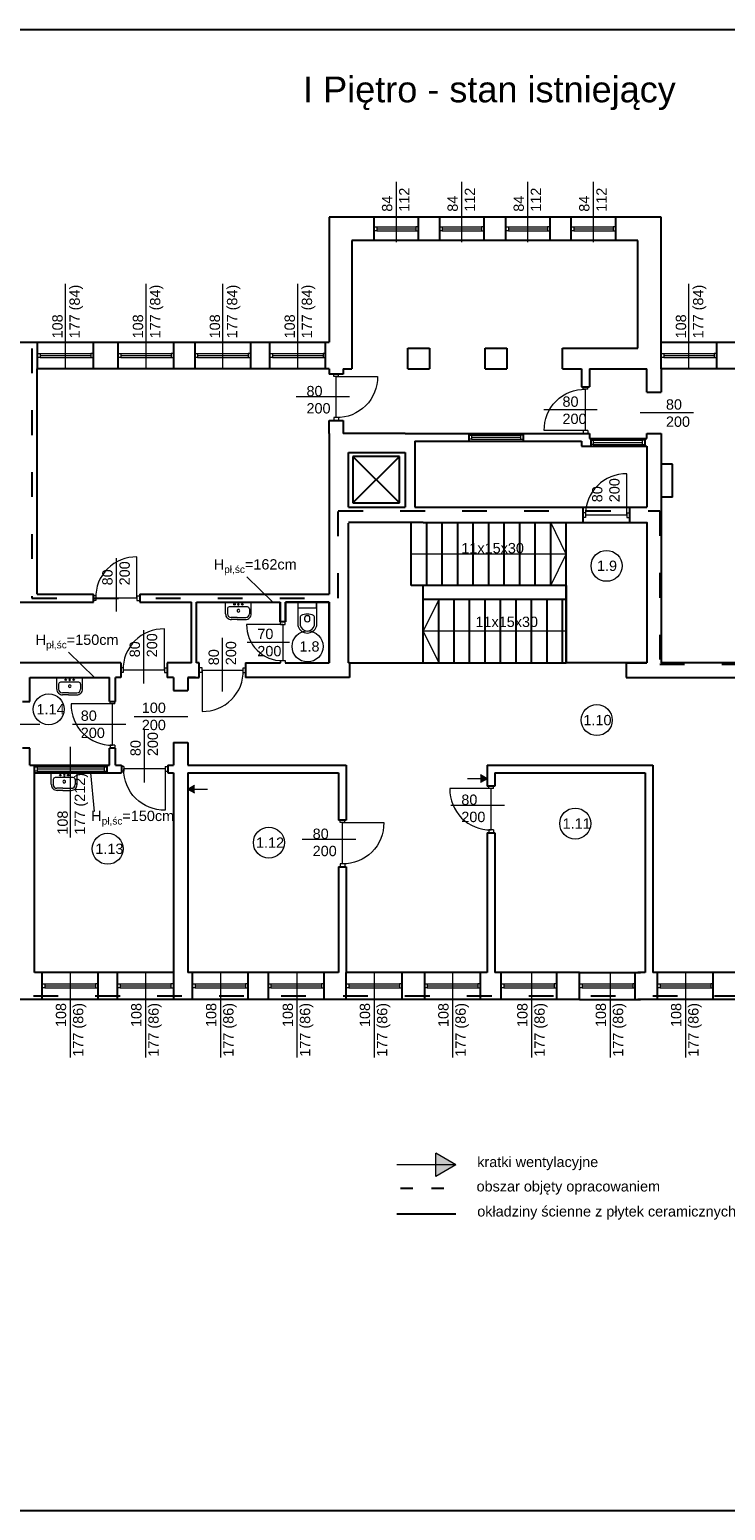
# Model space of a CAD drawing. Header units: millimetres. Extents: x 2341 to 31069, y -7915 to 10644.
# Tile 30 of 105: x 4436 to 5784, y 3967 to 6837. Entities that reach past the tile are written whole.
import ezdxf

# ---------------------------------------------------------------- set-up
doc = ezdxf.new("R2010")
doc.units = ezdxf.units.MM
doc.linetypes.add('ACAD_ISO03W100', pattern=[30, 12, -18])
for name, color, linetype, lineweight in [('B_Wyposażenie', 10, 'Continuous', 9), ('Okładziny', 132, 'Continuous', 25), ('opisy', 5, 'Continuous', 5), ('stolarka', 3, 'Continuous', 9), ('ściany nośne', 1, 'Continuous', 25)]:
    doc.layers.add(name, color=color, linetype=linetype, lineweight=lineweight)
doc.styles.get("Standard").update_dxf_attribs({"font": 'ARIAL.TTF'})

msp = doc.modelspace()

# ---------------------------------------------------------------- hatches: boundary and pattern name
at = {"layer": 'Okładziny', "transparency": 33554687}
h = msp.add_hatch(color=7, dxfattribs=at)
h.dxf.hatch_style = 1
h.paths.add_polyline_path([(4755.6, 5364.6), (4755.6, 5372.1), (4742.6, 5364.6)])
h.paths.add_polyline_path([(4755.6, 5357.1), (4755.6, 5364.6), (4742.6, 5364.6)])
h = msp.add_hatch(color=7, dxfattribs=at)
h.dxf.hatch_style = 1
h.paths.add_polyline_path([(5309.6, 5384.5), (5309.6, 5377), (5322.6, 5384.5)])
h.paths.add_polyline_path([(5309.6, 5392), (5309.6, 5384.5), (5322.6, 5384.5)])
h = msp.add_hatch(color=7, dxfattribs=at)
h.dxf.hatch_style = 1
h.paths.add_polyline_path([(5222.8, 4636.3), (5222.8, 4658.8), (5261.8, 4636.3)])
h.paths.add_polyline_path([(5222.8, 4613.8), (5222.8, 4636.3), (5261.8, 4636.3)])

# ---------------------------------------------------------------- linework, layer by layer
at = {"layer": 'B_Wyposażenie', "color": 7}
for p, q in [((4815.6, 5704.2), (4815.6, 5727)), ((4815.6, 5727), (4865.6, 5727)), ((4819.3, 5713.9), (4819.3, 5704.2)), ((4858.2, 5717.7), (4823, 5717.7)), ((4861.9, 5713.9), (4861.9, 5704.2)), ((4865.6, 5704.2), (4865.6, 5727)), ((4955.6, 5727), (4955.6, 5683)), ((4956.6, 5716.3), (4956.6, 5727)), ((4957.6, 5726), (4957.6, 5727)), ((4990.6, 5726), (4957.6, 5726)), ((4990.6, 5715.3), (4957.6, 5715.3)), ((4990.6, 5726), (4990.6, 5727)), ((4991.6, 5716.3), (4991.6, 5727)), ((4992.6, 5683), (4992.6, 5727)), ((4838.1, 5697), (4826.5, 5697)), ((4829, 5693), (4826.7, 5693)), ((4838.1, 5693), (4826.9, 5693)), ((4829, 5697), (4827.6, 5697)), ((4838.1, 5697), (4854.7, 5697)), ((4838.1, 5693), (4854.3, 5693)), ((4847.2, 5697), (4848.6, 5697)), ((4847.2, 5693), (4849.4, 5693)), ((4960.3, 5698.3), (4960.2, 5682.4)), ((4969.1, 5692.6), (4969.1, 5697.1)), ((4976.1, 5700.1), (4972.1, 5700.1)), ((4979.1, 5692.7), (4979.1, 5697.1)), ((4987.9, 5682.4), (4987.8, 5698.3)), ((4488.6, 5558.2), (4488.6, 5580.9)), ((4492.3, 5567.9), (4492.3, 5558.1)), ((4531.2, 5571.7), (4496, 5571.7)), ((4534.9, 5567.9), (4534.9, 5558.1)), ((4538.6, 5558.2), (4538.6, 5580.9)), ((4511.1, 5550.9), (4499.5, 5550.9)), ((4502, 5546.9), (4499.8, 5546.9)), ((4511.1, 5546.9), (4499.9, 5546.9)), ((4502, 5550.9), (4500.6, 5550.9)), ((4511.1, 5550.9), (4527.7, 5550.9)), ((4511.1, 5546.9), (4527.3, 5546.9)), ((4520.2, 5550.9), (4521.6, 5550.9)), ((4520.2, 5546.9), (4522.4, 5546.9)), ((4478.1, 5373.2), (4478.1, 5396)), ((4528.1, 5373.2), (4528.1, 5396)), ((4481.8, 5382.9), (4481.8, 5373.2)), ((4520.7, 5386.7), (4485.5, 5386.7)), ((4524.4, 5382.9), (4524.4, 5373.2)), ((4500.6, 5366), (4489, 5366)), ((4491.5, 5362), (4489.2, 5362)), ((4500.6, 5362), (4489.4, 5362)), ((4491.5, 5366), (4490.1, 5366)), ((4500.6, 5366), (4517.2, 5366)), ((4500.6, 5362), (4516.8, 5362)), ((4509.7, 5366), (4511.1, 5366)), ((4509.7, 5362), (4511.9, 5362))]:
    msp.add_line(p, q, dxfattribs=at)
for centre in [(4833, 5722.5), (4848.3, 5722.5), (4506, 5576.4), (4521.3, 5576.4), (4495.5, 5391.5), (4510.8, 5391.5)]:
    msp.add_circle(centre, 1.46, dxfattribs=at)
for centre, radius, start, end in [((4823, 5713.9), 3.75, 90.0113, 179.9887), ((4840.6, 5710.1), 2.56, 89.9963, 270.0037), ((4840.6, 5722.5), 1.46, 90, 270), ((4840.6, 5722.5), 1.46, 270, 90), ((4840.6, 5710.1), 2.56, 269.9963, 90.0037), ((4858.2, 5713.9), 3.75, 0.0113, 89.9887), ((4957.6, 5716.3), 1, 180, 270), ((4990.6, 5716.3), 1, 270, 0), ((4826.9, 5704.2), 11.2, 179.9972, 270.0028), ((4826.5, 5704.2), 7.2, 180.0036, 269.9964), ((4854.3, 5704.2), 11.2, 269.9972, 0.0028), ((4854.7, 5704.2), 7.2, 270.0036, 359.9964), ((4965.6, 5683), 10, 180, 199.2695), ((4963.3, 5698.3), 3, 116.0604, 179.6098), ((4974.1, 5676.2), 27.5, 63.9396, 116.0604), ((4972.1, 5697.1), 3, 90, 180), ((4972.1, 5692.6), 3, 180, 228.9523), ((4974.1, 5694.2), 5.53, 224.4777, 318.1602), ((4976.1, 5697.1), 3, 0, 90), ((4976.1, 5692.7), 3, 314.3192, 0), ((4984.8, 5698.3), 3, 0.3902, 63.9396), ((4982.6, 5683), 10, 340.7305, 0), ((4974.1, 5686), 19, 199.2695, 340.7305), ((4974.1, 5685), 14.1, 190.9111, 349.0889), ((4496, 5567.9), 3.75, 90.0113, 179.9887), ((4513.7, 5576.4), 1.46, 90, 270), ((4513.7, 5576.4), 1.46, 270, 90), ((4531.2, 5567.9), 3.75, 0.0113, 89.9887), ((4499.9, 5558.2), 11.2, 179.9972, 270.0028), ((4499.5, 5558.1), 7.2, 180.0036, 269.9964), ((4513.7, 5564), 2.56, 89.9963, 270.0037), ((4513.7, 5564), 2.56, 269.9963, 90.0037), ((4527.3, 5558.2), 11.2, 269.9972, 0.0028), ((4527.7, 5558.1), 7.2, 270.0036, 359.9964), ((4489.4, 5373.2), 11.2, 179.9972, 270.0028), ((4485.5, 5382.9), 3.75, 90.0113, 179.9887), ((4489, 5373.2), 7.2, 180.0036, 269.9964), ((4503.2, 5379.1), 2.56, 89.9963, 270.0037), ((4503.2, 5391.5), 1.46, 90, 270), ((4503.2, 5391.5), 1.46, 270, 90), ((4503.2, 5379.1), 2.56, 269.9963, 90.0037), ((4516.8, 5373.2), 11.2, 269.9972, 0.0028), ((4517.2, 5373.2), 7.2, 270.0036, 359.9964), ((4520.7, 5382.9), 3.75, 0.0113, 89.9887)]:
    msp.add_arc(centre, radius, start, end, dxfattribs=at)
at = {"layer": 'Okładziny'}
for p, q in [((4759.6, 5609), (4759.6, 5727)), ((4759.6, 5727), (4921.6, 5727)), ((4921.6, 5727), (4921.6, 5689)), ((5016.6, 5727), (4931.6, 5726.9)), ((4931.6, 5726.9), (4931.6, 5689)), ((5016.6, 5609), (5016.6, 5727)), ((4764.6, 5609), (4759.6, 5609)), ((4854.6, 5609), (4922.1, 5609)), ((4931.1, 5609), (5016.6, 5609)), ((4436.6, 5580.9), (4590.6, 5580.9)), ((4445.6, 5396), (4560.6, 5396)), ((5147.8, 4541), (5261.8, 4541))]:
    msp.add_line(p, q, dxfattribs=at)
at = {"layer": 'opisy', "color": 7}
for p, q in [((5146.6, 6424.5), (5146.6, 6541.2)), ((5273.6, 6424.5), (5273.6, 6541.2)), ((5401.6, 6424.5), (5401.6, 6541.2)), ((5528.6, 6424.5), (5528.6, 6541.2)), ((4505.6, 6179), (4505.6, 6343.5)), ((4661.6, 6179), (4661.6, 6343.5)), ((4810.6, 6179), (4810.6, 6343.5)), ((4955.6, 6179), (4955.6, 6343.5)), ((5713.6, 6179), (5713.6, 6343.5)), ((5056.1, 6124.5), (4952.4, 6124.5)), ((5535.8, 6099.5), (5432.1, 6099.5)), ((5722.6, 6094), (5618.9, 6094)), ((5475.6, 5820), (5445.6, 5881)), ((4604.1, 5708.5), (4604.1, 5812.2)), ((5475.6, 5820), (5175.6, 5820)), ((5445.6, 5759), (5475.6, 5820)), ((4856.7, 5776.1), (4907.1, 5727)), ((5228.6, 5732), (5198.6, 5670.5)), ((4657.1, 5568.9), (4657.1, 5672.6)), ((4810.1, 5553.7), (4810.1, 5657.4)), ((5475.6, 5670.5), (5198.6, 5670.5)), ((5198.6, 5670.5), (5228.6, 5609)), ((4511.6, 5630.1), (4562, 5580.9)), ((4939.5, 5648.5), (4857.5, 5648.5)), ((4455.6, 5489.5), (4351.9, 5489.5)), ((4622.6, 5489.5), (4518.9, 5489.5)), ((4638.9, 5505.3), (4742.6, 5505.3)), ((4658.6, 5377.5), (4658.6, 5481.2)), ((4515.6, 5270.6), (4515.6, 5446.3)), ((4554.3, 5396), (4560.9, 5321.1)), ((4742.6, 5364.6), (4755.6, 5372.1)), ((5309.6, 5384.5), (5284.6, 5384.5)), ((5322.6, 5384.5), (5309.6, 5392)), ((5322.6, 5384.5), (5309.6, 5377)), ((5322.6, 5384.5), (5309.6, 5384.5)), ((4742.6, 5364.6), (4755.6, 5357.1)), ((4742.6, 5364.6), (4755.6, 5364.6)), ((4755.6, 5364.6), (4780.6, 5364.6)), ((5356.1, 5332.5), (5252.4, 5332.5)), ((5068.1, 5266.5), (4964.4, 5266.5)), ((4514.6, 5009), (4514.6, 4844.4)), ((4660.6, 5009), (4660.6, 4844.4)), ((4805.6, 5009), (4805.6, 4844.4)), ((4954.1, 5009), (4954.1, 4844.4)), ((5103.6, 5009), (5103.6, 4844.4)), ((5255.6, 5009), (5255.6, 4844.4)), ((5408.6, 5009), (5408.6, 4844.4)), ((5560.6, 5009), (5560.6, 4844.4)), ((5706.6, 5009), (5706.6, 4844.4)), ((5261.8, 4636.3), (5222.8, 4658.8)), ((5222.8, 4613.8), (5222.8, 4658.8)), ((5222.8, 4636.3), (5147.8, 4636.3)), ((5261.8, 4636.3), (5222.8, 4613.8)), ((5261.8, 4636.3), (5222.8, 4636.3))]:
    msp.add_line(p, q, dxfattribs=at)
at = {"layer": 'opisy', "color": 251}
for centre in [(5553.8, 5797.2), (4974.6, 5641), (4473.1, 5519.1), (5535, 5498.2), (5493.2, 5297.7), (4899.6, 5260.7), (4587.3, 5248.8)]:
    msp.add_circle(centre, 30, dxfattribs=at)
at = {"layer": 'stolarka', "color": 7}
for p, q in [((5103.6, 6454.5), (5108.6, 6454.5)), ((5108.6, 6446.5), (5103.6, 6446.5)), ((5108.6, 6454.5), (5108.6, 6446.5)), ((5108.6, 6454.5), (5184.6, 6454.5)), ((5108.6, 6450.5), (5184.6, 6450.5)), ((5108.6, 6446.5), (5184.6, 6446.5)), ((5189.6, 6454.5), (5184.6, 6454.5)), ((5184.6, 6454.5), (5184.6, 6446.5)), ((5184.6, 6446.5), (5189.6, 6446.5)), ((5230.6, 6454.5), (5235.6, 6454.5)), ((5235.6, 6446.5), (5230.6, 6446.5)), ((5235.6, 6454.5), (5235.6, 6446.5)), ((5235.6, 6454.5), (5311.6, 6454.5)), ((5235.6, 6450.5), (5311.6, 6450.5)), ((5235.6, 6446.5), (5311.6, 6446.5)), ((5316.6, 6454.5), (5311.6, 6454.5)), ((5311.6, 6454.5), (5311.6, 6446.5)), ((5311.6, 6446.5), (5316.6, 6446.5)), ((5358.6, 6454.5), (5363.6, 6454.5)), ((5363.6, 6446.5), (5358.6, 6446.5)), ((5363.6, 6454.5), (5363.6, 6446.5)), ((5363.6, 6454.5), (5439.6, 6454.5)), ((5363.6, 6450.5), (5439.6, 6450.5)), ((5363.6, 6446.5), (5439.6, 6446.5)), ((5444.6, 6454.5), (5439.6, 6454.5)), ((5439.6, 6454.5), (5439.6, 6446.5)), ((5439.6, 6446.5), (5444.6, 6446.5)), ((5485.6, 6454.5), (5490.6, 6454.5)), ((5490.6, 6446.5), (5485.6, 6446.5)), ((5490.6, 6454.5), (5490.6, 6446.5)), ((5490.6, 6454.5), (5566.6, 6454.5)), ((5490.6, 6450.5), (5566.6, 6450.5)), ((5490.6, 6446.5), (5566.6, 6446.5)), ((5571.6, 6454.5), (5566.6, 6454.5)), ((5566.6, 6454.5), (5566.6, 6446.5)), ((5566.6, 6446.5), (5571.6, 6446.5)), ((4451.6, 6209), (4456.6, 6209)), ((4456.6, 6201), (4451.6, 6201)), ((4456.6, 6209), (4456.6, 6201)), ((4456.6, 6209), (4554.6, 6209)), ((4456.6, 6205), (4554.6, 6205)), ((4456.6, 6201), (4554.6, 6201)), ((4559.6, 6209), (4554.6, 6209)), ((4554.6, 6209), (4554.6, 6201)), ((4554.6, 6201), (4559.6, 6201)), ((4607.6, 6209), (4612.6, 6209)), ((4612.6, 6201), (4607.6, 6201)), ((4612.6, 6209), (4612.6, 6201)), ((4612.6, 6209), (4710.6, 6209)), ((4612.6, 6205), (4710.6, 6205)), ((4612.6, 6201), (4710.6, 6201)), ((4715.6, 6209), (4710.6, 6209)), ((4710.6, 6209), (4710.6, 6201)), ((4710.6, 6201), (4715.6, 6201)), ((4756.6, 6209), (4761.6, 6209)), ((4761.6, 6201), (4756.6, 6201)), ((4761.6, 6209), (4761.6, 6201)), ((4761.6, 6209), (4859.6, 6209)), ((4761.6, 6205), (4859.6, 6205)), ((4761.6, 6201), (4859.6, 6201)), ((4864.6, 6209), (4859.6, 6209)), ((4859.6, 6209), (4859.6, 6201)), ((4859.6, 6201), (4864.6, 6201)), ((4901.6, 6209), (4906.6, 6209)), ((4906.6, 6201), (4901.6, 6201)), ((4906.6, 6209), (4906.6, 6201)), ((4906.6, 6209), (5004.6, 6209)), ((4906.6, 6205), (5004.6, 6205)), ((4906.6, 6201), (5004.6, 6201)), ((5009.6, 6209), (5004.6, 6209)), ((5004.6, 6209), (5004.6, 6201)), ((5004.6, 6201), (5009.6, 6201)), ((5659.6, 6209), (5664.6, 6209)), ((5664.6, 6201), (5659.6, 6201)), ((5664.6, 6209), (5664.6, 6201)), ((5664.6, 6209), (5762.6, 6209)), ((5664.6, 6205), (5762.6, 6205)), ((5664.6, 6201), (5762.6, 6201)), ((5767.6, 6209), (5762.6, 6209)), ((5762.6, 6209), (5762.6, 6201)), ((5762.6, 6201), (5767.6, 6201)), ((5025.6, 6164.5), (5025.6, 6169)), ((5034.6, 6164.5), (5025.6, 6164.5)), ((5030.1, 6084.5), (5030.1, 6164.5)), ((5030.1, 6164.5), (5110.1, 6164.5)), ((5034.6, 6164.5), (5034.6, 6169)), ((5508.6, 6139.5), (5508.6, 6144)), ((5517.6, 6139.5), (5517.6, 6144)), ((5517.6, 6139.5), (5508.6, 6139.5)), ((5513.1, 6059.5), (5513.1, 6139.5)), ((5025.6, 6084.5), (5025.6, 6079)), ((5034.6, 6084.5), (5025.6, 6084.5)), ((5034.6, 6084.5), (5034.6, 6079)), ((5513.1, 6059.5), (5433.1, 6059.5)), ((5508.6, 6059.5), (5508.6, 6054)), ((5517.6, 6059.5), (5508.6, 6059.5)), ((5517.6, 6059.5), (5517.6, 6054)), ((5287.1, 6050.5), (5292.1, 6050.5)), ((5292.1, 6042.5), (5287.1, 6042.5)), ((5292.1, 6050.5), (5292.1, 6042.5)), ((5292.1, 6050.5), (5387.1, 6050.5)), ((5292.1, 6046.5), (5387.1, 6046.5)), ((5292.1, 6042.5), (5387.1, 6042.5)), ((5392.1, 6050.5), (5387.1, 6050.5)), ((5387.1, 6050.5), (5387.1, 6042.5)), ((5387.1, 6042.5), (5392.1, 6042.5)), ((5523.1, 6040.5), (5528.1, 6040.5)), ((5528.1, 6032.5), (5523.1, 6032.5)), ((5528.1, 6040.5), (5528.1, 6032.5)), ((5528.1, 6040.5), (5623.1, 6040.5)), ((5528.1, 6036.5), (5623.1, 6036.5)), ((5528.1, 6032.5), (5623.1, 6032.5)), ((5628.1, 6040.5), (5623.1, 6040.5)), ((5623.1, 6040.5), (5623.1, 6032.5)), ((5623.1, 6032.5), (5628.1, 6032.5)), ((5593.1, 5895.5), (5593.1, 5975.5)), ((5513.1, 5900), (5508.6, 5900)), ((5513.1, 5891), (5508.6, 5891)), ((5513.1, 5900), (5513.1, 5891)), ((5593.1, 5895.5), (5513.1, 5895.5)), ((5593.1, 5900), (5593.1, 5891)), ((5593.1, 5900), (5598.6, 5900)), ((5593.1, 5891), (5598.6, 5891)), ((4644.1, 5734.5), (4644.1, 5814.5)), ((4564.1, 5739), (4559.6, 5739)), ((4564.1, 5730), (4559.6, 5730)), ((4564.1, 5739), (4564.1, 5730)), ((4644.1, 5734.5), (4564.1, 5734.5)), ((4644.1, 5739), (4644.1, 5730)), ((4644.1, 5739), (4649.6, 5739)), ((4644.1, 5730), (4649.6, 5730)), ((4926.6, 5683.5), (4856.6, 5683.5)), ((4922.1, 5683.5), (4922.1, 5689)), ((4922.1, 5683.5), (4931.1, 5683.5)), ((4926.6, 5683.5), (4926.6, 5613.5)), ((4931.1, 5683.5), (4931.1, 5689)), ((4697.1, 5594.9), (4697.1, 5674.9)), ((4617.1, 5599.4), (4612.6, 5599.4)), ((4617.1, 5599.4), (4617.1, 5590.4)), ((4697.1, 5599.4), (4697.1, 5590.4)), ((4697.1, 5599.4), (4702.6, 5599.4)), ((4770.1, 5599.6), (4764.6, 5599.6)), ((4770.1, 5590.6), (4770.1, 5599.6)), ((4850.1, 5599.6), (4854.6, 5599.6)), ((4850.1, 5590.6), (4850.1, 5599.6)), ((4922.1, 5613.5), (4922.1, 5609)), ((4922.1, 5613.5), (4931.1, 5613.5)), ((4931.1, 5613.5), (4931.1, 5609)), ((4617.1, 5590.4), (4612.6, 5590.4)), ((4697.1, 5594.9), (4617.1, 5594.9)), ((4697.1, 5590.4), (4702.6, 5590.4)), ((4770.1, 5590.6), (4764.6, 5590.6)), ((4770.1, 5595.1), (4850.1, 5595.1)), ((4770.1, 5595.1), (4770.1, 5515.1)), ((4850.1, 5590.6), (4854.6, 5590.6)), ((4596.6, 5529.5), (4516.6, 5529.5)), ((4592.1, 5529.5), (4592.1, 5534)), ((4601.1, 5529.5), (4592.1, 5529.5)), ((4596.6, 5449.5), (4596.6, 5529.5)), ((4601.1, 5529.5), (4601.1, 5534)), ((4592.1, 5449.5), (4592.1, 5444)), ((4601.1, 5449.5), (4592.1, 5449.5)), ((4601.1, 5449.5), (4601.1, 5444)), ((4445.6, 5407.5), (4450.6, 5407.5)), ((4450.6, 5399.5), (4445.6, 5399.5)), ((4450.6, 5407.5), (4450.6, 5399.5)), ((4450.6, 5407.5), (4585.6, 5407.5)), ((4450.6, 5403.5), (4580.6, 5403.5)), ((4450.6, 5399.5), (4580.6, 5399.5)), ((4585.6, 5407.5), (4580.6, 5407.5)), ((4580.6, 5407.5), (4580.6, 5399.5)), ((4580.6, 5399.5), (4585.6, 5399.5)), ((4618.6, 5408), (4614.1, 5408)), ((4618.6, 5399), (4614.1, 5399)), ((4618.6, 5408), (4618.6, 5399)), ((4698.6, 5403.5), (4618.6, 5403.5)), ((4698.6, 5408), (4698.6, 5399)), ((4698.6, 5408), (4704.1, 5408)), ((4698.6, 5403.5), (4698.6, 5323.5)), ((4698.6, 5399), (4704.1, 5399)), ((5325.6, 5365.5), (5325.6, 5370)), ((5334.6, 5365.5), (5334.6, 5370)), ((5330.1, 5365.5), (5250.1, 5365.5)), ((5334.6, 5365.5), (5325.6, 5365.5)), ((5330.1, 5285.5), (5330.1, 5365.5)), ((5037.6, 5299.5), (5037.6, 5304)), ((5046.6, 5299.5), (5037.6, 5299.5)), ((5042.1, 5219.5), (5042.1, 5299.5)), ((5042.1, 5299.5), (5122.1, 5299.5)), ((5046.6, 5299.5), (5046.6, 5304)), ((5325.6, 5285.5), (5325.6, 5280)), ((5334.6, 5285.5), (5325.6, 5285.5)), ((5334.6, 5285.5), (5334.6, 5280)), ((5037.6, 5219.5), (5037.6, 5214)), ((5046.6, 5219.5), (5037.6, 5219.5)), ((5046.6, 5219.5), (5046.6, 5214)), ((4460.6, 4987), (4465.6, 4987)), ((4465.6, 4979), (4460.6, 4979)), ((4465.6, 4987), (4465.6, 4979)), ((4465.6, 4987), (4563.6, 4987)), ((4465.6, 4983), (4563.6, 4983)), ((4465.6, 4979), (4563.6, 4979)), ((4568.6, 4987), (4563.6, 4987)), ((4563.6, 4987), (4563.6, 4979)), ((4563.6, 4979), (4568.6, 4979)), ((4606.6, 4987), (4611.6, 4987)), ((4611.6, 4979), (4606.6, 4979)), ((4611.6, 4987), (4611.6, 4979)), ((4611.6, 4987), (4709.6, 4987)), ((4611.6, 4983), (4709.6, 4983)), ((4611.6, 4979), (4709.6, 4979)), ((4714.6, 4987), (4709.6, 4987)), ((4709.6, 4987), (4709.6, 4979)), ((4709.6, 4979), (4714.6, 4979)), ((4751.6, 4987), (4756.6, 4987)), ((4756.6, 4979), (4751.6, 4979)), ((4756.6, 4987), (4756.6, 4979)), ((4756.6, 4987), (4854.6, 4987)), ((4756.6, 4983), (4854.6, 4983)), ((4756.6, 4979), (4854.6, 4979)), ((4859.6, 4987), (4854.6, 4987)), ((4854.6, 4987), (4854.6, 4979)), ((4854.6, 4979), (4859.6, 4979)), ((4898.6, 4987), (4903.6, 4987)), ((4903.6, 4979), (4898.6, 4979)), ((4903.6, 4987), (4903.6, 4979)), ((4903.6, 4987), (5001.6, 4987)), ((4903.6, 4983), (5001.6, 4983)), ((4903.6, 4979), (5001.6, 4979)), ((5006.6, 4987), (5001.6, 4987)), ((5001.6, 4987), (5001.6, 4979)), ((5001.6, 4979), (5006.6, 4979)), ((5049.6, 4987), (5054.6, 4987)), ((5054.6, 4979), (5049.6, 4979)), ((5054.6, 4987), (5054.6, 4979)), ((5054.6, 4987), (5152.6, 4987)), ((5054.6, 4983), (5152.6, 4983)), ((5054.6, 4979), (5152.6, 4979)), ((5157.6, 4987), (5152.6, 4987)), ((5152.6, 4987), (5152.6, 4979)), ((5152.6, 4979), (5157.6, 4979)), ((5201.6, 4987), (5206.6, 4987)), ((5206.6, 4979), (5201.6, 4979)), ((5206.6, 4987), (5206.6, 4979)), ((5206.6, 4987), (5304.6, 4987)), ((5206.6, 4983), (5304.6, 4983)), ((5206.6, 4979), (5304.6, 4979)), ((5309.6, 4987), (5304.6, 4987)), ((5304.6, 4987), (5304.6, 4979)), ((5304.6, 4979), (5309.6, 4979)), ((5349.6, 4987), (5354.6, 4987)), ((5354.6, 4979), (5349.6, 4979)), ((5354.6, 4987), (5354.6, 4979)), ((5354.6, 4987), (5452.6, 4987)), ((5354.6, 4983), (5452.6, 4983)), ((5354.6, 4979), (5452.6, 4979)), ((5457.6, 4987), (5452.6, 4987)), ((5452.6, 4987), (5452.6, 4979)), ((5452.6, 4979), (5457.6, 4979)), ((5501.6, 4987), (5506.6, 4987)), ((5506.6, 4979), (5501.6, 4979)), ((5506.6, 4987), (5506.6, 4979)), ((5506.6, 4987), (5604.6, 4987)), ((5506.6, 4983), (5604.6, 4983)), ((5506.6, 4979), (5604.6, 4979)), ((5609.6, 4987), (5604.6, 4987)), ((5604.6, 4987), (5604.6, 4979)), ((5604.6, 4979), (5609.6, 4979)), ((5652.6, 4987), (5657.6, 4987)), ((5657.6, 4979), (5652.6, 4979)), ((5657.6, 4987), (5657.6, 4979)), ((5657.6, 4987), (5755.6, 4987)), ((5657.6, 4983), (5755.6, 4983)), ((5657.6, 4979), (5755.6, 4979)), ((5760.6, 4987), (5755.6, 4987)), ((5755.6, 4987), (5755.6, 4979)), ((5755.6, 4979), (5760.6, 4979))]:
    msp.add_line(p, q, dxfattribs=at)
for points in [[(5110.1, 6164.5, -0.425735), (5030.1, 6084.5)], [(5433.1, 6059.5, -0.425735), (5513.1, 6139.5)], [(5593.1, 5975.5, 0.425735), (5513.1, 5895.5)], [(4644.1, 5814.5, 0.425735), (4564.1, 5734.5)], [(4856.6, 5683.5, 0.42548), (4926.6, 5613.5)], [(4697.1, 5674.9, 0.425735), (4617.1, 5594.9)], [(4770.1, 5515.1, 0.425735), (4850.1, 5595.1)], [(4516.6, 5529.5, 0.425735), (4596.6, 5449.5)], [(4698.6, 5323.5, -0.425735), (4618.6, 5403.5)], [(5250.1, 5365.5, 0.425735), (5330.1, 5285.5)], [(5122.1, 5299.5, -0.425735), (5042.1, 5219.5)]]:
    msp.add_lwpolyline(points, format="xyb", dxfattribs=at)
at = {"layer": 'ściany nośne', "color": 0}
for p, q in [((2341, 6836.5), (7941, 6836.5)), ((2341, 3966.5), (7941, 3966.5))]:
    msp.add_line(p, q, dxfattribs=at)
at = {"layer": 'ściany nośne', "color": 7}
for p, q in [((5016.6, 6473), (5016.6, 6231)), ((5659.6, 6473), (5016.6, 6473)), ((5103.6, 6428), (5103.6, 6473)), ((5189.6, 6428), (5189.6, 6473)), ((5230.6, 6428), (5230.6, 6473)), ((5316.6, 6428), (5316.6, 6473)), ((5358.6, 6428), (5358.6, 6473)), ((5444.6, 6428), (5444.6, 6473)), ((5485.6, 6428), (5485.6, 6473)), ((5571.6, 6428), (5571.6, 6473)), ((5659.6, 6231), (5659.6, 6473)), ((5614.6, 6428), (5060.6, 6428)), ((5060.6, 6428), (5060.6, 6179)), ((5614.6, 6219), (5614.6, 6428)), ((4130.6, 6231), (4550.6, 6231)), ((4451.6, 6179), (4451.6, 6231)), ((4550.6, 6231), (5016.6, 6231)), ((4559.6, 6179), (4559.6, 6231)), ((4607.6, 6179), (4607.6, 6231)), ((4715.6, 6179), (4715.6, 6231)), ((4756.6, 6179), (4756.6, 6231)), ((4864.6, 6179), (4864.6, 6231)), ((4901.6, 6179), (4901.6, 6231)), ((5009.6, 6179), (5009.6, 6231)), ((5659.6, 6231), (7544.6, 6231)), ((5659.6, 6179), (5659.6, 6231)), ((5767.6, 6179), (5767.6, 6231)), ((5168.6, 6219), (5210.6, 6219)), ((5168.6, 6179), (5168.6, 6219)), ((5210.6, 6219), (5210.6, 6179)), ((5318.6, 6219), (5360.6, 6219)), ((5318.6, 6179), (5318.6, 6219)), ((5360.6, 6219), (5360.6, 6179)), ((5468.6, 6179), (5468.6, 6219)), ((5468.6, 6219), (5614.6, 6219)), ((4550.6, 6179), (4450.6, 6179)), ((4450.6, 5742), (4450.6, 6179)), ((5016.6, 6179), (4550.6, 6179)), ((5016.6, 6179), (5016.6, 6169)), ((5043.6, 6179), (5060.6, 6179)), ((5043.6, 6179), (5043.6, 6169)), ((5168.6, 6179), (5210.6, 6179)), ((5318.6, 6179), (5360.6, 6179)), ((5468.6, 6179), (5505.6, 6179)), ((5505.6, 6179), (5505.6, 6144)), ((5520.6, 6179), (5614.6, 6179)), ((5520.6, 6179), (5520.6, 6144)), ((5614.6, 6179), (5631.6, 6179)), ((5631.6, 6134), (5631.6, 6179)), ((6667.6, 6179), (5659.6, 6179)), ((5659.6, 6179), (5659.6, 6134)), ((5043.6, 6169), (5016.6, 6169)), ((5505.6, 6144), (5520.6, 6144)), ((5631.6, 6134), (5659.6, 6134)), ((5016.6, 6054), (5016.6, 6079)), ((5016.6, 6079), (5043.6, 6079)), ((5043.6, 6079), (5043.6, 6054)), ((5016.6, 6054), (5016.6, 5742)), ((5150.6, 6054), (5043.6, 6054)), ((5163.6, 6054), (5150.6, 6054)), ((5163.6, 6054), (5182.3, 6054)), ((5182.3, 6054), (5505.6, 6054)), ((5182.3, 6039), (5182.3, 5911)), ((5182.3, 6039), (5505.6, 6039)), ((5287.1, 6054), (5287.1, 6039)), ((5392.1, 6054), (5392.1, 6039)), ((5505.6, 6054), (5520.6, 6054)), ((5505.6, 6039), (5505.6, 6029)), ((5505.6, 6029), (5631.6, 6029)), ((5520.6, 6054), (5520.6, 6044)), ((5520.6, 6044), (5631.6, 6044)), ((5523.1, 6044), (5523.1, 6029)), ((5628.1, 6044), (5628.1, 6029)), ((5631.6, 6044), (5631.6, 6054)), ((5631.6, 6054), (5659.6, 6054)), ((5631.6, 6029), (5631.6, 5911)), ((5659.6, 6054), (5659.6, 5994)), ((5053.6, 5911), (5053.6, 6017)), ((5053.6, 6017), (5163.6, 6017)), ((5062.4, 6009.1), (5062.4, 5919.1)), ((5152.4, 6009.1), (5062.4, 6009.1)), ((5062.4, 6009.1), (5152.4, 5919.1)), ((5062.4, 5919.1), (5152.4, 6009.1)), ((5152.4, 5919.1), (5152.4, 6009.1)), ((5163.6, 6017), (5163.6, 5911)), ((5659.6, 5994), (5659.6, 5609)), ((5681.6, 5994), (5659.6, 5994)), ((5681.6, 5930), (5681.6, 5994)), ((5062.4, 5919.1), (5152.4, 5919.1)), ((5681.6, 5930), (5659.6, 5930)), ((5053.6, 5911), (5163.6, 5911)), ((5182.3, 5911), (5631.6, 5911)), ((5508.6, 5881), (5508.6, 5911)), ((5598.6, 5911), (5598.6, 5881)), ((5198.6, 5881), (5053.6, 5881)), ((5053.6, 5609), (5053.6, 5880)), ((5175.6, 5759), (5175.6, 5881)), ((5198.6, 5881), (5468.6, 5881)), ((5205.6, 5759), (5205.6, 5881)), ((5235.6, 5759), (5235.6, 5881)), ((5265.6, 5759), (5265.6, 5881)), ((5295.6, 5759), (5295.6, 5881)), ((5325.6, 5759), (5325.6, 5881)), ((5355.6, 5759), (5355.6, 5881)), ((5385.6, 5759), (5385.6, 5881)), ((5415.6, 5759), (5415.6, 5881)), ((5445.6, 5759), (5445.6, 5881)), ((5468.6, 5881), (5631.6, 5881)), ((5475.6, 5759), (5475.6, 5881)), ((5631.6, 5881), (5631.6, 5609)), ((4450.6, 5742), (4559.6, 5742)), ((4559.6, 5727), (4559.6, 5742)), ((4649.6, 5742), (5016.6, 5742)), ((4649.6, 5742), (4649.6, 5727)), ((5475.6, 5759), (5175.6, 5759)), ((5198.6, 5732), (5198.6, 5759)), ((5475.6, 5759), (5475.6, 5609)), ((4354.6, 5727), (4559.6, 5727)), ((4649.6, 5727), (4749.6, 5727)), ((4749.6, 5609), (4749.6, 5727)), ((4759.6, 5727), (4921.6, 5727)), ((4759.6, 5609), (4759.6, 5727)), ((4921.6, 5689), (4921.6, 5727)), ((4931.6, 5727), (5016.6, 5727)), ((4931.6, 5689), (4931.6, 5727)), ((5016.6, 5727), (5016.6, 5609)), ((5198.6, 5609), (5198.6, 5732)), ((5475.6, 5732), (5198.6, 5732)), ((5228.6, 5609), (5228.6, 5732)), ((5258.6, 5609), (5258.6, 5732)), ((5288.6, 5609), (5288.6, 5732)), ((5318.6, 5609), (5318.6, 5732)), ((5348.6, 5609), (5348.6, 5732)), ((5378.6, 5609), (5378.6, 5732)), ((5408.6, 5609), (5408.6, 5732)), ((5438.6, 5609), (5438.6, 5732)), ((5468.6, 5609), (5468.6, 5732)), ((4931.6, 5689), (4921.6, 5689)), ((4612.6, 5609), (3683.6, 5609)), ((4612.6, 5609), (4612.6, 5580.9)), ((4749.6, 5609), (4702.6, 5609)), ((4702.6, 5609), (4702.6, 5580.9)), ((4764.6, 5609), (4759.6, 5609)), ((4764.6, 5580.8), (4764.6, 5609)), ((4854.6, 5609), (4854.6, 5581)), ((4854.6, 5609), (4921.6, 5609)), ((4931.6, 5609), (5016.6, 5609)), ((5055.6, 5609), (5053.6, 5609)), ((5053.6, 5609), (5198.6, 5609)), ((5055.6, 5609), (5055.6, 5580.9)), ((5198.6, 5609), (5475.6, 5609)), ((5591.6, 5609), (5631.6, 5609)), ((5591.6, 5609), (5591.6, 5580.9)), ((5813.6, 5609), (5659.6, 5609)), ((4436.6, 5580.9), (4590.6, 5581)), ((4436.6, 5534), (4436.6, 5580.9)), ((4590.6, 5534), (4590.6, 5581)), ((4602.6, 5534), (4602.6, 5581)), ((4612.6, 5580.9), (4602.6, 5580.9)), ((4714.6, 5580.8), (4702.6, 5580.9)), ((4714.6, 5580.8), (4714.6, 5555.8)), ((4757.6, 5580.9), (4742.6, 5580.9)), ((4742.6, 5580.8), (4742.6, 5555.8)), ((4742.6, 5580.8), (4764.6, 5580.8)), ((5055.6, 5580.9), (4854.6, 5581)), ((5591.6, 5580.9), (5631.6, 5581)), ((5631.6, 5581), (5813.6, 5581)), ((4714.6, 5555.8), (4742.6, 5555.8)), ((4422.6, 5534), (4436.6, 5534)), ((4590.6, 5534), (4602.6, 5534)), ((4714.6, 5454.8), (4714.6, 5411)), ((4714.6, 5454.8), (4742.6, 5454.8)), ((4742.6, 5454.8), (4742.6, 5411)), ((4436.6, 5444), (4422.6, 5444)), ((4436.6, 5411), (4436.6, 5444)), ((4590.6, 5411), (4590.6, 5444)), ((4602.6, 5444), (4590.6, 5444)), ((4602.6, 5411), (4602.6, 5444)), ((4436.6, 5411), (4445.6, 5411)), ((4445.6, 5396), (4445.6, 5411)), ((4445.6, 5411), (4585.6, 5411)), ((4445.6, 5009), (4445.6, 5396)), ((4445.6, 5396), (4585.6, 5396)), ((4585.6, 5411), (4590.6, 5411)), ((4585.6, 5411), (4585.6, 5396)), ((4585.6, 5396), (4605.6, 5396)), ((4602.6, 5411), (4614.1, 5411)), ((4605.6, 5396), (4614.1, 5396)), ((4614.1, 5411), (4614.1, 5396)), ((4704.1, 5411), (4714.6, 5411)), ((4704.1, 5411), (4704.1, 5396)), ((4704.1, 5396), (4714.6, 5396)), ((4714.6, 5396), (4714.6, 5009)), ((4742.6, 5411), (5049.6, 5411)), ((4742.6, 5396), (4742.6, 5009)), ((4742.6, 5396), (5034.6, 5396)), ((5034.6, 5396), (5034.6, 5304)), ((5049.6, 5411), (5049.6, 5304)), ((5322.6, 5411), (5322.6, 5370)), ((5322.6, 5411), (5643.6, 5411)), ((5337.6, 5396), (5337.6, 5370)), ((5337.6, 5396), (5628.6, 5396)), ((5628.6, 5396), (5628.6, 5009)), ((5643.6, 5411), (5643.6, 5009)), ((5337.6, 5370), (5322.6, 5370)), ((5049.6, 5304), (5034.6, 5304)), ((5322.6, 5280), (5322.6, 5009)), ((5322.6, 5280), (5337.6, 5280)), ((5337.6, 5280), (5337.6, 5009)), ((5034.6, 5214), (5034.6, 5009)), ((5034.6, 5214), (5049.6, 5214)), ((5049.6, 5214), (5049.6, 5009)), ((4714.6, 5009), (4445.6, 5009)), ((4460.6, 4957), (4460.6, 5009)), ((4568.6, 4957), (4568.6, 5009)), ((4606.6, 4957), (4606.6, 5009)), ((4714.6, 5009), (4714.6, 4957)), ((5034.6, 5009), (4742.6, 5009)), ((4751.6, 4957), (4751.6, 5009)), ((4859.6, 4957), (4859.6, 5009)), ((4898.6, 4957), (4898.6, 5009)), ((5006.6, 4957), (5006.6, 5009)), ((5322.6, 5009), (5049.6, 5009)), ((5049.6, 4957), (5049.6, 5009)), ((5157.6, 4957), (5157.6, 5009)), ((5201.6, 4957), (5201.6, 5009)), ((5309.6, 4957), (5309.6, 5009)), ((5501.6, 5009), (5337.6, 5009)), ((5349.6, 4957), (5349.6, 5009)), ((5457.6, 4957), (5457.6, 5009)), ((5501.6, 4957), (5501.6, 5009)), ((5501.6, 5009), (5619.6, 5009)), ((5609.6, 4957), (5609.6, 5009)), ((5628.6, 5009), (5614.6, 5009)), ((5913.6, 5009), (5643.6, 5009)), ((5652.6, 4957), (5652.6, 5009)), ((5760.6, 4957), (5760.6, 5009)), ((5501.6, 4957), (2907.6, 4957)), ((5501.6, 4957), (5619.6, 4957)), ((7606.6, 4957), (5614.6, 4957))]:
    msp.add_line(p, q, dxfattribs=at)
at = {"layer": 'ściany nośne', "linetype": 'ACAD_ISO03W100', "ltscale": 4}
for p, q in [((2918.9, 6218.7), (4440.6, 6218.7)), ((4440.6, 6218.7), (4440.6, 5734.7)), ((5034.2, 5734.7), (5034.2, 5903.5)), ((5034.2, 5903.5), (5657, 5903.5)), ((5657, 5903.5), (5657, 5606.7)), ((4440.6, 5734.7), (5034.2, 5734.7)), ((5657, 5606.7), (5931.3, 5606.7)), ((5931.3, 4962.9), (3234.1, 4962.9))]:
    msp.add_line(p, q, dxfattribs=at)
at = {"layer": 'ściany nośne', "linetype": 'ACAD_ISO03W100', "ltscale": 2}
msp.add_line((5154.8, 4591.2), (5254.8, 4591.2), dxfattribs=at)
at = {"layer": 'ściany nośne'}
msp.add_lwpolyline([(5631.6, 5609), (5475.6, 5609), (5475.6, 5881), (5631.6, 5881), (5631.6, 5609)], dxfattribs=at)
at = {"layer": 'ściany nośne', "color": 7}
for p in [(5228.6, 5609), (5258.6, 5609), (5288.6, 5609), (5318.6, 5609), (5348.6, 5609), (5378.6, 5609), (5408.6, 5609), (5438.6, 5609), (5468.6, 5609)]:
    msp.add_point(p, dxfattribs=at)

# ---------------------------------------------------------------- texts
at = {"layer": 'opisy', "color": 7, "attachment_point": 1}
for s, insert, char_height, width in [('I Piętro - stan istniejący', (4966, 6745.6), 50, 2924.362), ('80\\P200', (4972.5, 6145.9), 20, 6.698), ('80\\P200', (5468.5, 6125.5), 20, 6.698), ('80\\P200', (5668.9, 6120), 20, 6.698), ('11x15x30', (5272.6, 5841.5), 20, 104.913), ('\\A1;H{\\H0.7x;\\S^ pł,śc;}=162cm', (4792.9, 5810.1), 20, 160.242), ('11x15x30', (5299.9, 5698.7), 20, 104.913), ('\\A1;H{\\H0.7x;\\S^ pł,śc;}=150cm', (4447.7, 5664), 20, 160.242), ('70\\P200', (4877.3, 5675.3), 20, 6.698), ('80\\P200', (4535.2, 5516.8), 20, 6.698), ('100\\P200', (4653.4, 5532.1), 20, 6.698), ('80\\P200', (5272.5, 5353.9), 20, 6.698), ('\\A1;H{\\H0.7x;\\S^ pł,śc;}=150cm', (4555.5, 5322.6), 20, 160.242), ('80\\P200', (4984.5, 5287.9), 20, 6.698), ('kratki wentylacyjne', (5303.3, 4651.9), 20, 295.528), ('okładziny ścienne z płytek ceramicznych', (5303.3, 4556.1), 20, 543.402)]:
    msp.add_mtext(s, dxfattribs=dict(at, insert=insert, char_height=char_height, width=width))
at = {"layer": 'opisy', "color": 7, "char_height": 20, "rotation": 90}
for s, insert, width, attachment_point in [('84\\P112 ', (5118.7, 6483.5), 140.178, 1), ('84\\P112 ', (5245.7, 6483.5), 140.178, 1), ('84\\P112', (5373.7, 6483.5), 140.178, 1), ('84\\P112', (5500.7, 6483.5), 140.178, 1), ('108\\P177 (84)', (4480, 6238), 104.913, 1), ('108\\P177 (84)', (4636, 6238), 104.913, 1), ('108\\P177 (84)', (4785, 6238), 104.913, 1), ('108\\P177 (84)', (4930, 6238), 104.913, 1), ('108\\P177 (84)', (5688, 6238), 104.913, 1), ('80\\P200', (5525.8, 5920.5), 6.698, 1), ('80\\P200', (4576.8, 5759.4), 6.698, 1), ('80\\P200', (4629.8, 5619.9), 6.698, 1), ('80\\P200', (4782.8, 5604.6), 6.698, 1), ('80\\P200', (4631.3, 5428.4), 6.698, 1), ('108\\P177 (212)', (4490, 5276.2), 144.768, 1), ('108\\P177 (86)', (4486.8, 4949.9), 104.913, 3), ('108\\P177 (86)', (4632.8, 4949.9), 104.913, 3), ('108\\P177 (86)', (4777.8, 4949.9), 104.913, 3), ('108\\P177 (86)', (4926.3, 4949.9), 104.913, 3), ('108\\P177 (86)', (5075.7, 4949.9), 104.913, 3), ('108\\P177 (86)', (5227.7, 4949.9), 104.913, 3), ('108\\P177 (86)', (5380.7, 4949.9), 104.913, 3), ('108\\P177 (86)', (5532.8, 4949.9), 104.913, 3), ('108\\P177 (86)', (5678.7, 4949.9), 104.913, 3)]:
    msp.add_mtext(s, dxfattribs=dict(at, insert=insert, width=width, attachment_point=attachment_point))
at = {"layer": 'opisy', "color": 251, "char_height": 20, "width": 104.913, "attachment_point": 1}
for s, insert in [('1.9', (5535.3, 5807.3)), ('1.8', (4958.9, 5651)), ('1.14', (4449.4, 5529.2)), ('1.10', (5509.1, 5508.2)), ('1.11', (5468.7, 5307.7)), ('1.13', (4563.5, 5258.8)), ('1.12', (4874.7, 5270.7))]:
    msp.add_mtext(s, dxfattribs=dict(at, insert=insert))
at = {"layer": 'opisy', "color": 0, "insert": (5302, 4604.6), "char_height": 20, "width": 504.789, "attachment_point": 1}
msp.add_mtext('obszar objęty opracowaniem', dxfattribs=at)

doc.saveas('drawing.dxf')
